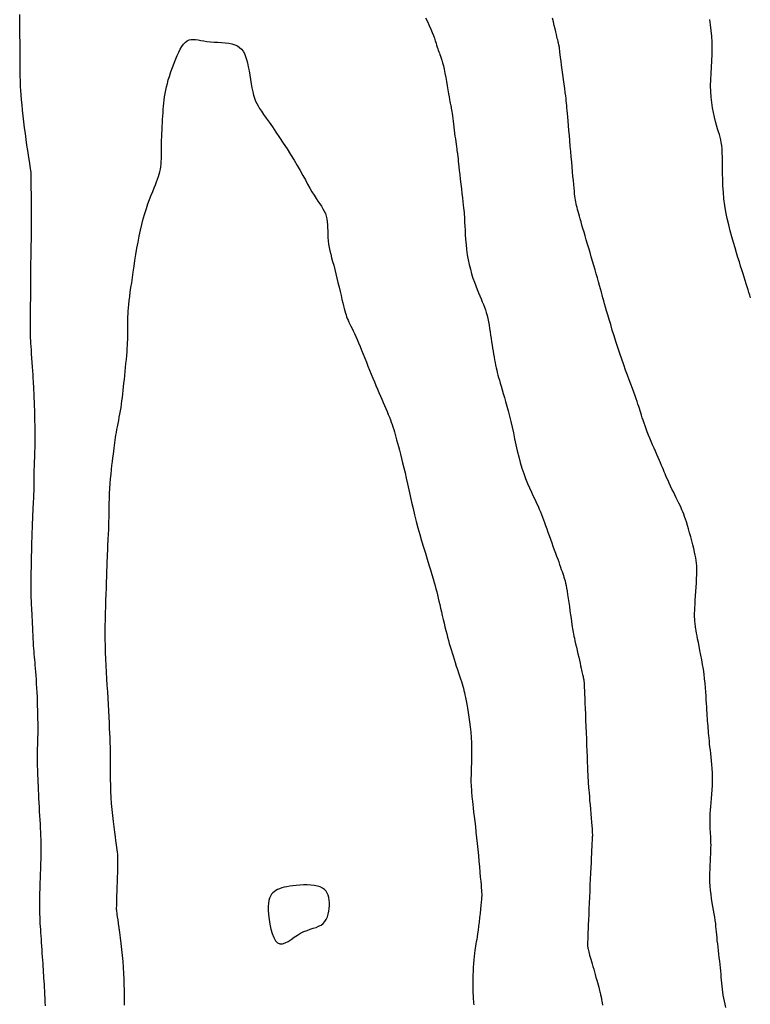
# Model space of a CAD drawing. Header units: millimetres. Extents: x 32690613 to 32693367, y 5343692 to 5344708.
# Tile 56 of 256: x 32692241 to 32692255, y 5343900 to 5343919. Entities that reach past the tile are written whole.
import ezdxf

# ---------------------------------------------------------------- set-up
doc = ezdxf.new("R2010")
doc.units = ezdxf.units.MM
doc.header["$LTSCALE"] = 20
for name, color, linetype in [('02-DGM_HL_495.00', 142, 'Continuous'), ('02-DGM_HL_495.50', 152, 'Continuous'), ('02-DGM_HL_496.00', 162, 'Continuous'), ('02-DGM_HL_496.50', 172, 'Continuous'), ('02-DGM_HL_497.00', 182, 'Continuous')]:
    doc.layers.add(name, color=color, linetype=linetype)

msp = doc.modelspace()

# ---------------------------------------------------------------- linework, layer by layer
at = {"layer": '02-DGM_HL_495.00', "elevation": 495, "flags": 128}
msp.add_lwpolyline([(32692254.811, 5343913.338), (32692254.796, 5343913.388), (32692254.78, 5343913.439), (32692254.764, 5343913.493), (32692254.748, 5343913.548), (32692254.731, 5343913.606), (32692254.712, 5343913.666), (32692254.693, 5343913.73), (32692254.671, 5343913.796), (32692254.649, 5343913.866), (32692254.625, 5343913.941), (32692254.6, 5343914.02), (32692254.574, 5343914.103), (32692254.546, 5343914.193), (32692254.518, 5343914.288), (32692254.488, 5343914.389), (32692254.457, 5343914.496), (32692254.427, 5343914.608), (32692254.398, 5343914.724), (32692254.371, 5343914.843), (32692254.347, 5343914.965), (32692254.326, 5343915.088), (32692254.309, 5343915.212), (32692254.297, 5343915.337), (32692254.289, 5343915.46), (32692254.285, 5343915.58), (32692254.282, 5343915.696), (32692254.281, 5343915.806), (32692254.281, 5343915.909), (32692254.28, 5343916.003), (32692254.278, 5343916.087), (32692254.274, 5343916.159), (32692254.267, 5343916.223), (32692254.259, 5343916.279), (32692254.249, 5343916.331), (32692254.237, 5343916.381), (32692254.222, 5343916.431), (32692254.207, 5343916.484), (32692254.189, 5343916.542), (32692254.169, 5343916.608), (32692254.149, 5343916.681), (32692254.129, 5343916.76), (32692254.109, 5343916.847), (32692254.092, 5343916.939), (32692254.077, 5343917.036), (32692254.066, 5343917.139), (32692254.059, 5343917.246), (32692254.057, 5343917.357), (32692254.059, 5343917.472), (32692254.064, 5343917.589), (32692254.071, 5343917.707), (32692254.077, 5343917.826), (32692254.083, 5343917.945), (32692254.086, 5343918.063), (32692254.085, 5343918.18), (32692254.079, 5343918.293), (32692254.069, 5343918.403), (32692254.056, 5343918.508), (32692254.04, 5343918.608)], dxfattribs=at)
at = {"layer": '02-DGM_HL_495.50', "elevation": 495.5, "flags": 128}
msp.add_lwpolyline([(32692254.342, 5343899.9), (32692254.329, 5343899.96), (32692254.316, 5343900.019), (32692254.305, 5343900.077), (32692254.295, 5343900.135), (32692254.286, 5343900.192), (32692254.279, 5343900.248), (32692254.273, 5343900.304), (32692254.268, 5343900.359), (32692254.263, 5343900.416), (32692254.259, 5343900.472), (32692254.254, 5343900.53), (32692254.249, 5343900.59), (32692254.243, 5343900.651), (32692254.237, 5343900.714), (32692254.229, 5343900.779), (32692254.221, 5343900.845), (32692254.213, 5343900.911), (32692254.205, 5343900.976), (32692254.197, 5343901.041), (32692254.19, 5343901.103), (32692254.183, 5343901.163), (32692254.178, 5343901.22), (32692254.173, 5343901.275), (32692254.168, 5343901.329), (32692254.163, 5343901.382), (32692254.158, 5343901.435), (32692254.152, 5343901.49), (32692254.145, 5343901.547), (32692254.136, 5343901.608), (32692254.125, 5343901.672), (32692254.113, 5343901.739), (32692254.1, 5343901.81), (32692254.087, 5343901.884), (32692254.075, 5343901.96), (32692254.064, 5343902.038), (32692254.055, 5343902.118), (32692254.048, 5343902.198), (32692254.044, 5343902.279), (32692254.043, 5343902.361), (32692254.043, 5343902.441), (32692254.046, 5343902.52), (32692254.049, 5343902.596), (32692254.053, 5343902.67), (32692254.057, 5343902.739), (32692254.06, 5343902.804), (32692254.062, 5343902.865), (32692254.063, 5343902.92), (32692254.064, 5343902.972), (32692254.063, 5343903.02), (32692254.062, 5343903.065), (32692254.061, 5343903.108), (32692254.058, 5343903.15), (32692254.056, 5343903.19), (32692254.053, 5343903.231), (32692254.05, 5343903.272), (32692254.048, 5343903.314), (32692254.046, 5343903.358), (32692254.045, 5343903.405), (32692254.045, 5343903.456), (32692254.046, 5343903.511), (32692254.049, 5343903.571), (32692254.054, 5343903.636), (32692254.06, 5343903.707), (32692254.067, 5343903.781), (32692254.074, 5343903.859), (32692254.081, 5343903.939), (32692254.086, 5343904.021), (32692254.09, 5343904.103), (32692254.093, 5343904.185), (32692254.092, 5343904.266), (32692254.09, 5343904.345), (32692254.085, 5343904.423), (32692254.079, 5343904.499), (32692254.073, 5343904.572), (32692254.065, 5343904.642), (32692254.058, 5343904.71), (32692254.051, 5343904.774), (32692254.044, 5343904.834), (32692254.038, 5343904.891), (32692254.033, 5343904.946), (32692254.028, 5343904.998), (32692254.023, 5343905.047), (32692254.019, 5343905.095), (32692254.015, 5343905.142), (32692254.011, 5343905.188), (32692254.007, 5343905.233), (32692254.004, 5343905.278), (32692254, 5343905.325), (32692253.996, 5343905.372), (32692253.993, 5343905.422), (32692253.989, 5343905.475), (32692253.986, 5343905.531), (32692253.982, 5343905.591), (32692253.979, 5343905.656), (32692253.975, 5343905.725), (32692253.971, 5343905.798), (32692253.966, 5343905.875), (32692253.96, 5343905.955), (32692253.952, 5343906.039), (32692253.943, 5343906.125), (32692253.932, 5343906.214), (32692253.919, 5343906.304), (32692253.904, 5343906.395), (32692253.888, 5343906.486), (32692253.872, 5343906.574), (32692253.855, 5343906.659), (32692253.839, 5343906.739), (32692253.825, 5343906.813), (32692253.811, 5343906.88), (32692253.8, 5343906.937), (32692253.791, 5343906.987), (32692253.783, 5343907.03), (32692253.777, 5343907.068), (32692253.772, 5343907.1), (32692253.768, 5343907.129), (32692253.765, 5343907.155), (32692253.762, 5343907.18), (32692253.759, 5343907.205), (32692253.757, 5343907.23), (32692253.755, 5343907.257), (32692253.754, 5343907.288), (32692253.753, 5343907.324), (32692253.754, 5343907.366), (32692253.755, 5343907.415), (32692253.758, 5343907.473), (32692253.761, 5343907.54), (32692253.766, 5343907.615), (32692253.771, 5343907.695), (32692253.777, 5343907.779), (32692253.782, 5343907.862), (32692253.787, 5343907.944), (32692253.791, 5343908.022), (32692253.794, 5343908.094), (32692253.795, 5343908.157), (32692253.795, 5343908.214), (32692253.793, 5343908.266), (32692253.789, 5343908.315), (32692253.783, 5343908.363), (32692253.775, 5343908.413), (32692253.765, 5343908.467), (32692253.752, 5343908.525), (32692253.736, 5343908.59), (32692253.719, 5343908.661), (32692253.699, 5343908.736), (32692253.679, 5343908.812), (32692253.659, 5343908.888), (32692253.638, 5343908.961), (32692253.618, 5343909.03), (32692253.598, 5343909.094), (32692253.581, 5343909.149), (32692253.564, 5343909.199), (32692253.547, 5343909.243), (32692253.531, 5343909.284), (32692253.514, 5343909.324), (32692253.496, 5343909.364), (32692253.477, 5343909.405), (32692253.456, 5343909.449), (32692253.432, 5343909.498), (32692253.406, 5343909.551), (32692253.379, 5343909.605), (32692253.352, 5343909.662), (32692253.325, 5343909.718), (32692253.298, 5343909.773), (32692253.273, 5343909.827), (32692253.25, 5343909.877), (32692253.229, 5343909.922), (32692253.211, 5343909.965), (32692253.194, 5343910.005), (32692253.178, 5343910.044), (32692253.162, 5343910.083), (32692253.145, 5343910.123), (32692253.128, 5343910.165), (32692253.108, 5343910.211), (32692253.087, 5343910.261), (32692253.063, 5343910.315), (32692253.038, 5343910.373), (32692253.012, 5343910.432), (32692252.985, 5343910.493), (32692252.959, 5343910.555), (32692252.932, 5343910.618), (32692252.906, 5343910.68), (32692252.881, 5343910.741), (32692252.858, 5343910.8), (32692252.836, 5343910.858), (32692252.815, 5343910.914), (32692252.796, 5343910.968), (32692252.778, 5343911.02), (32692252.761, 5343911.069), (32692252.746, 5343911.115), (32692252.732, 5343911.158), (32692252.72, 5343911.2), (32692252.707, 5343911.241), (32692252.694, 5343911.283), (32692252.681, 5343911.327), (32692252.665, 5343911.374), (32692252.648, 5343911.426), (32692252.627, 5343911.485), (32692252.603, 5343911.55), (32692252.576, 5343911.622), (32692252.547, 5343911.701), (32692252.515, 5343911.786), (32692252.481, 5343911.876), (32692252.446, 5343911.972), (32692252.41, 5343912.073), (32692252.373, 5343912.178), (32692252.336, 5343912.287), (32692252.299, 5343912.398), (32692252.263, 5343912.51), (32692252.228, 5343912.621), (32692252.195, 5343912.728), (32692252.164, 5343912.831), (32692252.135, 5343912.927), (32692252.109, 5343913.014), (32692252.087, 5343913.091), (32692252.067, 5343913.161), (32692252.05, 5343913.224), (32692252.034, 5343913.282), (32692252.018, 5343913.338), (32692252.003, 5343913.393), (32692251.988, 5343913.449), (32692251.972, 5343913.509), (32692251.954, 5343913.573), (32692251.934, 5343913.642), (32692251.913, 5343913.715), (32692251.891, 5343913.791), (32692251.868, 5343913.869), (32692251.845, 5343913.95), (32692251.821, 5343914.031), (32692251.797, 5343914.114), (32692251.773, 5343914.196), (32692251.749, 5343914.278), (32692251.726, 5343914.358), (32692251.703, 5343914.437), (32692251.681, 5343914.512), (32692251.66, 5343914.585), (32692251.639, 5343914.654), (32692251.621, 5343914.718), (32692251.603, 5343914.778), (32692251.588, 5343914.832), (32692251.573, 5343914.883), (32692251.56, 5343914.929), (32692251.548, 5343914.972), (32692251.537, 5343915.012), (32692251.528, 5343915.05), (32692251.519, 5343915.086), (32692251.512, 5343915.12), (32692251.505, 5343915.154), (32692251.499, 5343915.188), (32692251.493, 5343915.225), (32692251.488, 5343915.266), (32692251.482, 5343915.311), (32692251.477, 5343915.362), (32692251.471, 5343915.42), (32692251.464, 5343915.486), (32692251.458, 5343915.56), (32692251.45, 5343915.641), (32692251.442, 5343915.728), (32692251.434, 5343915.819), (32692251.426, 5343915.914), (32692251.417, 5343916.012), (32692251.409, 5343916.113), (32692251.4, 5343916.214), (32692251.391, 5343916.316), (32692251.383, 5343916.415), (32692251.374, 5343916.511), (32692251.366, 5343916.602), (32692251.359, 5343916.687), (32692251.352, 5343916.764), (32692251.346, 5343916.831), (32692251.341, 5343916.889), (32692251.337, 5343916.938), (32692251.333, 5343916.982), (32692251.329, 5343917.025), (32692251.324, 5343917.067), (32692251.319, 5343917.114), (32692251.312, 5343917.167), (32692251.304, 5343917.23), (32692251.295, 5343917.304), (32692251.284, 5343917.387), (32692251.272, 5343917.475), (32692251.26, 5343917.567), (32692251.248, 5343917.658), (32692251.236, 5343917.744), (32692251.226, 5343917.823), (32692251.217, 5343917.892), (32692251.209, 5343917.948), (32692251.204, 5343917.991), (32692251.199, 5343918.024), (32692251.196, 5343918.048), (32692251.194, 5343918.065), (32692251.193, 5343918.077), (32692251.192, 5343918.085), (32692251.191, 5343918.091), (32692251.19, 5343918.097), (32692251.189, 5343918.104), (32692251.188, 5343918.11), (32692251.186, 5343918.118), (32692251.184, 5343918.126), (32692251.182, 5343918.137), (32692251.179, 5343918.149), (32692251.176, 5343918.163), (32692251.172, 5343918.18), (32692251.167, 5343918.2), (32692251.161, 5343918.224), (32692251.154, 5343918.253), (32692251.146, 5343918.287), (32692251.136, 5343918.328), (32692251.125, 5343918.375), (32692251.112, 5343918.431), (32692251.097, 5343918.494), (32692251.08, 5343918.563), (32692251.063, 5343918.638)], dxfattribs=at)
at = {"layer": '02-DGM_HL_496.00', "elevation": 496, "flags": 128}
for points in [[(32692241.461, 5343899.928), (32692241.458, 5343900.003), (32692241.455, 5343900.075), (32692241.452, 5343900.146), (32692241.448, 5343900.213), (32692241.445, 5343900.277), (32692241.442, 5343900.338), (32692241.439, 5343900.396), (32692241.435, 5343900.452), (32692241.432, 5343900.507), (32692241.428, 5343900.561), (32692241.425, 5343900.617), (32692241.421, 5343900.673), (32692241.417, 5343900.732), (32692241.412, 5343900.794), (32692241.408, 5343900.859), (32692241.403, 5343900.925), (32692241.399, 5343900.992), (32692241.394, 5343901.06), (32692241.389, 5343901.127), (32692241.385, 5343901.192), (32692241.38, 5343901.256), (32692241.376, 5343901.317), (32692241.372, 5343901.376), (32692241.369, 5343901.434), (32692241.365, 5343901.491), (32692241.362, 5343901.549), (32692241.36, 5343901.607), (32692241.358, 5343901.667), (32692241.357, 5343901.73), (32692241.356, 5343901.796), (32692241.356, 5343901.863), (32692241.357, 5343901.933), (32692241.357, 5343902.003), (32692241.359, 5343902.072), (32692241.36, 5343902.141), (32692241.362, 5343902.208), (32692241.364, 5343902.272), (32692241.366, 5343902.333), (32692241.368, 5343902.391), (32692241.37, 5343902.446), (32692241.372, 5343902.498), (32692241.374, 5343902.548), (32692241.376, 5343902.597), (32692241.378, 5343902.644), (32692241.38, 5343902.689), (32692241.381, 5343902.734), (32692241.383, 5343902.779), (32692241.384, 5343902.824), (32692241.384, 5343902.871), (32692241.384, 5343902.92), (32692241.383, 5343902.972), (32692241.382, 5343903.027), (32692241.38, 5343903.087), (32692241.377, 5343903.152), (32692241.374, 5343903.222), (32692241.37, 5343903.295), (32692241.366, 5343903.371), (32692241.361, 5343903.45), (32692241.357, 5343903.531), (32692241.352, 5343903.613), (32692241.348, 5343903.695), (32692241.344, 5343903.777), (32692241.34, 5343903.858), (32692241.336, 5343903.937), (32692241.333, 5343904.015), (32692241.329, 5343904.09), (32692241.326, 5343904.163), (32692241.324, 5343904.232), (32692241.321, 5343904.296), (32692241.319, 5343904.356), (32692241.317, 5343904.412), (32692241.315, 5343904.465), (32692241.313, 5343904.514), (32692241.312, 5343904.561), (32692241.311, 5343904.606), (32692241.311, 5343904.649), (32692241.311, 5343904.691), (32692241.312, 5343904.733), (32692241.313, 5343904.775), (32692241.315, 5343904.818), (32692241.317, 5343904.863), (32692241.318, 5343904.91), (32692241.32, 5343904.961), (32692241.321, 5343905.016), (32692241.322, 5343905.076), (32692241.323, 5343905.141), (32692241.323, 5343905.211), (32692241.322, 5343905.286), (32692241.321, 5343905.364), (32692241.32, 5343905.445), (32692241.318, 5343905.528), (32692241.315, 5343905.613), (32692241.312, 5343905.698), (32692241.309, 5343905.783), (32692241.304, 5343905.867), (32692241.3, 5343905.95), (32692241.295, 5343906.031), (32692241.29, 5343906.109), (32692241.285, 5343906.184), (32692241.28, 5343906.254), (32692241.275, 5343906.319), (32692241.27, 5343906.379), (32692241.265, 5343906.434), (32692241.26, 5343906.486), (32692241.256, 5343906.537), (32692241.251, 5343906.588), (32692241.247, 5343906.64), (32692241.243, 5343906.694), (32692241.239, 5343906.753), (32692241.235, 5343906.816), (32692241.231, 5343906.883), (32692241.228, 5343906.953), (32692241.224, 5343907.025), (32692241.221, 5343907.097), (32692241.218, 5343907.167), (32692241.215, 5343907.236), (32692241.212, 5343907.3), (32692241.209, 5343907.36), (32692241.206, 5343907.416), (32692241.203, 5343907.468), (32692241.2, 5343907.517), (32692241.198, 5343907.563), (32692241.196, 5343907.608), (32692241.194, 5343907.651), (32692241.193, 5343907.693), (32692241.192, 5343907.735), (32692241.192, 5343907.778), (32692241.191, 5343907.822), (32692241.192, 5343907.868), (32692241.192, 5343907.917), (32692241.193, 5343907.968), (32692241.193, 5343908.024), (32692241.194, 5343908.084), (32692241.195, 5343908.149), (32692241.196, 5343908.219), (32692241.198, 5343908.293), (32692241.199, 5343908.371), (32692241.201, 5343908.452), (32692241.202, 5343908.537), (32692241.205, 5343908.624), (32692241.207, 5343908.712), (32692241.21, 5343908.803), (32692241.213, 5343908.893), (32692241.216, 5343908.983), (32692241.22, 5343909.07), (32692241.223, 5343909.154), (32692241.226, 5343909.234), (32692241.23, 5343909.307), (32692241.233, 5343909.374), (32692241.236, 5343909.433), (32692241.238, 5343909.484), (32692241.24, 5343909.529), (32692241.242, 5343909.569), (32692241.244, 5343909.604), (32692241.245, 5343909.636), (32692241.246, 5343909.666), (32692241.247, 5343909.694), (32692241.247, 5343909.722), (32692241.247, 5343909.751), (32692241.247, 5343909.781), (32692241.247, 5343909.815), (32692241.248, 5343909.853), (32692241.248, 5343909.897), (32692241.249, 5343909.947), (32692241.25, 5343910.006), (32692241.252, 5343910.073), (32692241.255, 5343910.148), (32692241.258, 5343910.23), (32692241.261, 5343910.318), (32692241.263, 5343910.411), (32692241.266, 5343910.509), (32692241.267, 5343910.609), (32692241.268, 5343910.711), (32692241.268, 5343910.814), (32692241.266, 5343910.917), (32692241.264, 5343911.018), (32692241.262, 5343911.115), (32692241.259, 5343911.207), (32692241.256, 5343911.293), (32692241.253, 5343911.37), (32692241.251, 5343911.438), (32692241.249, 5343911.495), (32692241.247, 5343911.544), (32692241.245, 5343911.587), (32692241.243, 5343911.628), (32692241.241, 5343911.668), (32692241.238, 5343911.71), (32692241.236, 5343911.758), (32692241.232, 5343911.814), (32692241.228, 5343911.88), (32692241.223, 5343911.954), (32692241.218, 5343912.034), (32692241.212, 5343912.116), (32692241.207, 5343912.198), (32692241.201, 5343912.278), (32692241.196, 5343912.353), (32692241.192, 5343912.42), (32692241.188, 5343912.478), (32692241.185, 5343912.528), (32692241.182, 5343912.573), (32692241.18, 5343912.616), (32692241.179, 5343912.659), (32692241.178, 5343912.705), (32692241.177, 5343912.756), (32692241.178, 5343912.817), (32692241.178, 5343912.887), (32692241.179, 5343912.966), (32692241.18, 5343913.05), (32692241.181, 5343913.137), (32692241.182, 5343913.223), (32692241.184, 5343913.306), (32692241.185, 5343913.383), (32692241.186, 5343913.451), (32692241.187, 5343913.508), (32692241.187, 5343913.555), (32692241.188, 5343913.592), (32692241.188, 5343913.623), (32692241.188, 5343913.647), (32692241.188, 5343913.666), (32692241.187, 5343913.683), (32692241.187, 5343913.698), (32692241.187, 5343913.714), (32692241.186, 5343913.73), (32692241.186, 5343913.75), (32692241.186, 5343913.774), (32692241.186, 5343913.804), (32692241.186, 5343913.841), (32692241.186, 5343913.887), (32692241.187, 5343913.944), (32692241.188, 5343914.012), (32692241.19, 5343914.089), (32692241.192, 5343914.172), (32692241.193, 5343914.257), (32692241.195, 5343914.342), (32692241.197, 5343914.424), (32692241.198, 5343914.499), (32692241.2, 5343914.564), (32692241.2, 5343914.617), (32692241.201, 5343914.661), (32692241.201, 5343914.699), (32692241.201, 5343914.734), (32692241.201, 5343914.769), (32692241.2, 5343914.808), (32692241.2, 5343914.854), (32692241.199, 5343914.91), (32692241.198, 5343914.979), (32692241.198, 5343915.058), (32692241.197, 5343915.143), (32692241.197, 5343915.232), (32692241.196, 5343915.321), (32692241.195, 5343915.406), (32692241.195, 5343915.483), (32692241.194, 5343915.551), (32692241.194, 5343915.605), (32692241.193, 5343915.648), (32692241.192, 5343915.685), (32692241.189, 5343915.719), (32692241.186, 5343915.752), (32692241.181, 5343915.789), (32692241.175, 5343915.834), (32692241.166, 5343915.89), (32692241.155, 5343915.959), (32692241.142, 5343916.04), (32692241.128, 5343916.132), (32692241.113, 5343916.232), (32692241.097, 5343916.338), (32692241.082, 5343916.448), (32692241.067, 5343916.56), (32692241.053, 5343916.672), (32692241.04, 5343916.783), (32692241.029, 5343916.89), (32692241.02, 5343916.992), (32692241.011, 5343917.09), (32692241.004, 5343917.182), (32692240.998, 5343917.266), (32692240.993, 5343917.343), (32692240.99, 5343917.41), (32692240.987, 5343917.467), (32692240.985, 5343917.516), (32692240.983, 5343917.557), (32692240.982, 5343917.592), (32692240.982, 5343917.621), (32692240.982, 5343917.647), (32692240.982, 5343917.67), (32692240.982, 5343917.691), (32692240.983, 5343917.712), (32692240.983, 5343917.734), (32692240.983, 5343917.759), (32692240.984, 5343917.787), (32692240.984, 5343917.821), (32692240.984, 5343917.861), (32692240.983, 5343917.909), (32692240.983, 5343917.966), (32692240.982, 5343918.034), (32692240.982, 5343918.111), (32692240.981, 5343918.196), (32692240.98, 5343918.289), (32692240.979, 5343918.387), (32692240.977, 5343918.489), (32692240.976, 5343918.595), (32692240.975, 5343918.702)], [(32692248.661, 5343918.644), (32692248.695, 5343918.571), (32692248.728, 5343918.499), (32692248.758, 5343918.43), (32692248.785, 5343918.366), (32692248.808, 5343918.307), (32692248.828, 5343918.254), (32692248.844, 5343918.206), (32692248.857, 5343918.163), (32692248.869, 5343918.124), (32692248.88, 5343918.089), (32692248.889, 5343918.057), (32692248.899, 5343918.027), (32692248.91, 5343918), (32692248.92, 5343917.973), (32692248.932, 5343917.945), (32692248.944, 5343917.915), (32692248.956, 5343917.88), (32692248.969, 5343917.84), (32692248.983, 5343917.792), (32692248.997, 5343917.735), (32692249.012, 5343917.668), (32692249.026, 5343917.594), (32692249.041, 5343917.514), (32692249.056, 5343917.433), (32692249.07, 5343917.352), (32692249.083, 5343917.275), (32692249.094, 5343917.205), (32692249.105, 5343917.144), (32692249.113, 5343917.095), (32692249.121, 5343917.057), (32692249.127, 5343917.025), (32692249.132, 5343917), (32692249.137, 5343916.977), (32692249.141, 5343916.955), (32692249.145, 5343916.931), (32692249.15, 5343916.902), (32692249.155, 5343916.868), (32692249.161, 5343916.828), (32692249.167, 5343916.783), (32692249.173, 5343916.734), (32692249.18, 5343916.682), (32692249.187, 5343916.628), (32692249.194, 5343916.571), (32692249.202, 5343916.514), (32692249.209, 5343916.457), (32692249.216, 5343916.401), (32692249.224, 5343916.347), (32692249.23, 5343916.295), (32692249.237, 5343916.246), (32692249.243, 5343916.201), (32692249.249, 5343916.161), (32692249.254, 5343916.127), (32692249.258, 5343916.099), (32692249.262, 5343916.077), (32692249.265, 5343916.059), (32692249.267, 5343916.046), (32692249.269, 5343916.035), (32692249.271, 5343916.028), (32692249.272, 5343916.021), (32692249.273, 5343916.016), (32692249.273, 5343916.01), (32692249.273, 5343916.002), (32692249.274, 5343915.991), (32692249.275, 5343915.975), (32692249.276, 5343915.951), (32692249.279, 5343915.919), (32692249.283, 5343915.875), (32692249.289, 5343915.82), (32692249.297, 5343915.751), (32692249.306, 5343915.672), (32692249.316, 5343915.585), (32692249.327, 5343915.494), (32692249.338, 5343915.402), (32692249.349, 5343915.313), (32692249.359, 5343915.23), (32692249.367, 5343915.157), (32692249.374, 5343915.095), (32692249.38, 5343915.043), (32692249.385, 5343914.998), (32692249.389, 5343914.957), (32692249.392, 5343914.916), (32692249.394, 5343914.873), (32692249.397, 5343914.824), (32692249.399, 5343914.767), (32692249.402, 5343914.699), (32692249.406, 5343914.621), (32692249.411, 5343914.536), (32692249.417, 5343914.445), (32692249.426, 5343914.35), (32692249.436, 5343914.253), (32692249.449, 5343914.155), (32692249.465, 5343914.06), (32692249.485, 5343913.968), (32692249.507, 5343913.879), (32692249.531, 5343913.795), (32692249.557, 5343913.714), (32692249.584, 5343913.637), (32692249.611, 5343913.565), (32692249.638, 5343913.497), (32692249.664, 5343913.433), (32692249.689, 5343913.374), (32692249.712, 5343913.318), (32692249.734, 5343913.264), (32692249.755, 5343913.213), (32692249.774, 5343913.162), (32692249.792, 5343913.11), (32692249.808, 5343913.058), (32692249.823, 5343913.003), (32692249.837, 5343912.946), (32692249.85, 5343912.886), (32692249.861, 5343912.824), (32692249.872, 5343912.76), (32692249.882, 5343912.696), (32692249.891, 5343912.632), (32692249.901, 5343912.568), (32692249.91, 5343912.505), (32692249.919, 5343912.444), (32692249.929, 5343912.384), (32692249.938, 5343912.326), (32692249.948, 5343912.27), (32692249.957, 5343912.215), (32692249.967, 5343912.162), (32692249.977, 5343912.112), (32692249.986, 5343912.063), (32692249.996, 5343912.016), (32692250.007, 5343911.97), (32692250.018, 5343911.924), (32692250.029, 5343911.877), (32692250.042, 5343911.829), (32692250.056, 5343911.778), (32692250.072, 5343911.723), (32692250.089, 5343911.664), (32692250.109, 5343911.599), (32692250.13, 5343911.529), (32692250.152, 5343911.454), (32692250.175, 5343911.373), (32692250.2, 5343911.287), (32692250.224, 5343911.196), (32692250.249, 5343911.1), (32692250.273, 5343910.998), (32692250.297, 5343910.892), (32692250.321, 5343910.782), (32692250.345, 5343910.669), (32692250.37, 5343910.555), (32692250.395, 5343910.441), (32692250.423, 5343910.329), (32692250.452, 5343910.219), (32692250.483, 5343910.113), (32692250.517, 5343910.011), (32692250.553, 5343909.915), (32692250.589, 5343909.824), (32692250.626, 5343909.739), (32692250.663, 5343909.658), (32692250.698, 5343909.583), (32692250.732, 5343909.514), (32692250.762, 5343909.45), (32692250.789, 5343909.391), (32692250.813, 5343909.336), (32692250.835, 5343909.284), (32692250.855, 5343909.234), (32692250.874, 5343909.185), (32692250.893, 5343909.135), (32692250.912, 5343909.082), (32692250.932, 5343909.027), (32692250.953, 5343908.967), (32692250.976, 5343908.904), (32692251, 5343908.838), (32692251.024, 5343908.77), (32692251.048, 5343908.702), (32692251.072, 5343908.635), (32692251.096, 5343908.569), (32692251.119, 5343908.506), (32692251.14, 5343908.446), (32692251.161, 5343908.39), (32692251.18, 5343908.336), (32692251.197, 5343908.287), (32692251.214, 5343908.24), (32692251.229, 5343908.196), (32692251.244, 5343908.155), (32692251.257, 5343908.117), (32692251.269, 5343908.082), (32692251.28, 5343908.048), (32692251.29, 5343908.013), (32692251.3, 5343907.977), (32692251.309, 5343907.937), (32692251.319, 5343907.893), (32692251.328, 5343907.843), (32692251.338, 5343907.785), (32692251.349, 5343907.719), (32692251.36, 5343907.646), (32692251.371, 5343907.569), (32692251.382, 5343907.49), (32692251.393, 5343907.412), (32692251.403, 5343907.337), (32692251.413, 5343907.267), (32692251.421, 5343907.206), (32692251.428, 5343907.154), (32692251.434, 5343907.11), (32692251.44, 5343907.072), (32692251.446, 5343907.038), (32692251.452, 5343907.005), (32692251.459, 5343906.971), (32692251.467, 5343906.933), (32692251.476, 5343906.891), (32692251.488, 5343906.84), (32692251.5, 5343906.784), (32692251.514, 5343906.724), (32692251.528, 5343906.66), (32692251.543, 5343906.597), (32692251.558, 5343906.534), (32692251.571, 5343906.474), (32692251.584, 5343906.419), (32692251.595, 5343906.37), (32692251.605, 5343906.327), (32692251.613, 5343906.29), (32692251.621, 5343906.257), (32692251.627, 5343906.229), (32692251.632, 5343906.206), (32692251.637, 5343906.186), (32692251.641, 5343906.169), (32692251.644, 5343906.154), (32692251.646, 5343906.143), (32692251.648, 5343906.133), (32692251.65, 5343906.124), (32692251.652, 5343906.117), (32692251.653, 5343906.111), (32692251.654, 5343906.105), (32692251.655, 5343906.1), (32692251.656, 5343906.094), (32692251.657, 5343906.086), (32692251.658, 5343906.075), (32692251.659, 5343906.058), (32692251.661, 5343906.034), (32692251.662, 5343906.001), (32692251.664, 5343905.958), (32692251.667, 5343905.902), (32692251.67, 5343905.833), (32692251.673, 5343905.752), (32692251.677, 5343905.66), (32692251.681, 5343905.559), (32692251.685, 5343905.451), (32692251.69, 5343905.338), (32692251.694, 5343905.221), (32692251.699, 5343905.103), (32692251.704, 5343904.984), (32692251.708, 5343904.868), (32692251.713, 5343904.755), (32692251.717, 5343904.647), (32692251.721, 5343904.546), (32692251.724, 5343904.454), (32692251.728, 5343904.373), (32692251.731, 5343904.303), (32692251.733, 5343904.248), (32692251.735, 5343904.202), (32692251.737, 5343904.164), (32692251.739, 5343904.13), (32692251.742, 5343904.096), (32692251.745, 5343904.059), (32692251.749, 5343904.016), (32692251.754, 5343903.962), (32692251.76, 5343903.897), (32692251.766, 5343903.822), (32692251.774, 5343903.74), (32692251.782, 5343903.654), (32692251.789, 5343903.568), (32692251.796, 5343903.484), (32692251.803, 5343903.407), (32692251.808, 5343903.339), (32692251.812, 5343903.283), (32692251.814, 5343903.237), (32692251.816, 5343903.201), (32692251.817, 5343903.173), (32692251.817, 5343903.151), (32692251.816, 5343903.134), (32692251.816, 5343903.121), (32692251.815, 5343903.109), (32692251.814, 5343903.098), (32692251.813, 5343903.085), (32692251.812, 5343903.069), (32692251.811, 5343903.049), (32692251.81, 5343903.022), (32692251.808, 5343902.987), (32692251.806, 5343902.942), (32692251.803, 5343902.885), (32692251.8, 5343902.816), (32692251.796, 5343902.736), (32692251.792, 5343902.645), (32692251.787, 5343902.547), (32692251.783, 5343902.441), (32692251.777, 5343902.331), (32692251.772, 5343902.218), (32692251.767, 5343902.102), (32692251.762, 5343901.987), (32692251.757, 5343901.873), (32692251.752, 5343901.762), (32692251.748, 5343901.657), (32692251.744, 5343901.558), (32692251.74, 5343901.467), (32692251.737, 5343901.386), (32692251.734, 5343901.317), (32692251.732, 5343901.261), (32692251.73, 5343901.217), (32692251.729, 5343901.182), (32692251.728, 5343901.156), (32692251.727, 5343901.136), (32692251.726, 5343901.121), (32692251.726, 5343901.109), (32692251.726, 5343901.099), (32692251.726, 5343901.089), (32692251.726, 5343901.079), (32692251.726, 5343901.067), (32692251.727, 5343901.054), (32692251.729, 5343901.039), (32692251.732, 5343901.022), (32692251.736, 5343901.002), (32692251.741, 5343900.979), (32692251.748, 5343900.953), (32692251.756, 5343900.923), (32692251.765, 5343900.889), (32692251.776, 5343900.853), (32692251.787, 5343900.813), (32692251.8, 5343900.77), (32692251.813, 5343900.725), (32692251.827, 5343900.677), (32692251.842, 5343900.626), (32692251.857, 5343900.574), (32692251.872, 5343900.521), (32692251.886, 5343900.469), (32692251.901, 5343900.418), (32692251.914, 5343900.37), (32692251.926, 5343900.325), (32692251.937, 5343900.285), (32692251.946, 5343900.251), (32692251.954, 5343900.221), (32692251.96, 5343900.196), (32692251.966, 5343900.174), (32692251.97, 5343900.154), (32692251.974, 5343900.137), (32692251.977, 5343900.12), (32692251.981, 5343900.103), (32692251.984, 5343900.085), (32692251.988, 5343900.066), (32692251.992, 5343900.043), (32692251.996, 5343900.017), (32692252.001, 5343899.984), (32692252.007, 5343899.944)]]:
    msp.add_lwpolyline(points, dxfattribs=at)
at = {"layer": '02-DGM_HL_496.50', "elevation": 496.5, "flags": 128}
msp.add_lwpolyline([(32692242.959, 5343899.942), (32692242.959, 5343899.998), (32692242.958, 5343900.067), (32692242.957, 5343900.146), (32692242.956, 5343900.235), (32692242.954, 5343900.331), (32692242.95, 5343900.434), (32692242.946, 5343900.542), (32692242.94, 5343900.655), (32692242.932, 5343900.769), (32692242.922, 5343900.885), (32692242.91, 5343900.999), (32692242.898, 5343901.111), (32692242.885, 5343901.218), (32692242.871, 5343901.319), (32692242.859, 5343901.41), (32692242.847, 5343901.492), (32692242.837, 5343901.561), (32692242.829, 5343901.616), (32692242.823, 5343901.659), (32692242.818, 5343901.691), (32692242.815, 5343901.714), (32692242.812, 5343901.73), (32692242.811, 5343901.741), (32692242.81, 5343901.748), (32692242.81, 5343901.753), (32692242.81, 5343901.758), (32692242.81, 5343901.765), (32692242.81, 5343901.776), (32692242.81, 5343901.792), (32692242.811, 5343901.815), (32692242.812, 5343901.847), (32692242.813, 5343901.89), (32692242.815, 5343901.946), (32692242.817, 5343902.015), (32692242.82, 5343902.095), (32692242.822, 5343902.183), (32692242.825, 5343902.275), (32692242.828, 5343902.367), (32692242.83, 5343902.456), (32692242.832, 5343902.538), (32692242.833, 5343902.611), (32692242.834, 5343902.671), (32692242.834, 5343902.72), (32692242.833, 5343902.763), (32692242.831, 5343902.802), (32692242.827, 5343902.84), (32692242.822, 5343902.882), (32692242.815, 5343902.929), (32692242.807, 5343902.985), (32692242.797, 5343903.054), (32692242.786, 5343903.133), (32692242.774, 5343903.222), (32692242.761, 5343903.319), (32692242.749, 5343903.423), (32692242.737, 5343903.532), (32692242.726, 5343903.646), (32692242.716, 5343903.762), (32692242.709, 5343903.878), (32692242.703, 5343903.994), (32692242.699, 5343904.107), (32692242.696, 5343904.215), (32692242.694, 5343904.317), (32692242.693, 5343904.41), (32692242.693, 5343904.492), (32692242.692, 5343904.561), (32692242.692, 5343904.617), (32692242.692, 5343904.66), (32692242.692, 5343904.692), (32692242.692, 5343904.714), (32692242.692, 5343904.73), (32692242.693, 5343904.74), (32692242.693, 5343904.747), (32692242.693, 5343904.752), (32692242.693, 5343904.757), (32692242.693, 5343904.764), (32692242.693, 5343904.774), (32692242.693, 5343904.79), (32692242.692, 5343904.813), (32692242.691, 5343904.846), (32692242.69, 5343904.889), (32692242.688, 5343904.944), (32692242.685, 5343905.014), (32692242.682, 5343905.096), (32692242.678, 5343905.189), (32692242.674, 5343905.291), (32692242.669, 5343905.4), (32692242.663, 5343905.516), (32692242.657, 5343905.635), (32692242.65, 5343905.757), (32692242.642, 5343905.879), (32692242.634, 5343906.002), (32692242.626, 5343906.126), (32692242.619, 5343906.25), (32692242.612, 5343906.374), (32692242.605, 5343906.499), (32692242.6, 5343906.624), (32692242.597, 5343906.749), (32692242.595, 5343906.874), (32692242.595, 5343906.998), (32692242.595, 5343907.123), (32692242.598, 5343907.246), (32692242.6, 5343907.369), (32692242.604, 5343907.49), (32692242.608, 5343907.609), (32692242.612, 5343907.727), (32692242.616, 5343907.842), (32692242.62, 5343907.955), (32692242.624, 5343908.062), (32692242.627, 5343908.164), (32692242.631, 5343908.259), (32692242.634, 5343908.347), (32692242.636, 5343908.425), (32692242.639, 5343908.493), (32692242.641, 5343908.55), (32692242.642, 5343908.598), (32692242.644, 5343908.637), (32692242.645, 5343908.669), (32692242.646, 5343908.696), (32692242.647, 5343908.718), (32692242.649, 5343908.739), (32692242.65, 5343908.758), (32692242.652, 5343908.778), (32692242.653, 5343908.8), (32692242.655, 5343908.825), (32692242.657, 5343908.854), (32692242.659, 5343908.888), (32692242.661, 5343908.929), (32692242.662, 5343908.978), (32692242.664, 5343909.036), (32692242.665, 5343909.103), (32692242.666, 5343909.179), (32692242.668, 5343909.262), (32692242.669, 5343909.351), (32692242.671, 5343909.444), (32692242.674, 5343909.539), (32692242.678, 5343909.635), (32692242.683, 5343909.73), (32692242.689, 5343909.823), (32692242.696, 5343909.913), (32692242.704, 5343910.001), (32692242.713, 5343910.085), (32692242.722, 5343910.165), (32692242.731, 5343910.24), (32692242.739, 5343910.311), (32692242.748, 5343910.376), (32692242.755, 5343910.437), (32692242.763, 5343910.492), (32692242.769, 5343910.545), (32692242.776, 5343910.594), (32692242.783, 5343910.643), (32692242.79, 5343910.691), (32692242.798, 5343910.739), (32692242.807, 5343910.79), (32692242.817, 5343910.843), (32692242.827, 5343910.898), (32692242.838, 5343910.956), (32692242.849, 5343911.016), (32692242.861, 5343911.076), (32692242.872, 5343911.138), (32692242.883, 5343911.201), (32692242.893, 5343911.264), (32692242.902, 5343911.327), (32692242.911, 5343911.39), (32692242.919, 5343911.454), (32692242.927, 5343911.519), (32692242.934, 5343911.585), (32692242.942, 5343911.653), (32692242.949, 5343911.722), (32692242.956, 5343911.794), (32692242.964, 5343911.869), (32692242.972, 5343911.945), (32692242.98, 5343912.022), (32692242.987, 5343912.098), (32692242.994, 5343912.173), (32692243.001, 5343912.246), (32692243.007, 5343912.315), (32692243.012, 5343912.38), (32692243.016, 5343912.441), (32692243.019, 5343912.496), (32692243.022, 5343912.548), (32692243.023, 5343912.596), (32692243.024, 5343912.641), (32692243.025, 5343912.685), (32692243.025, 5343912.726), (32692243.024, 5343912.767), (32692243.024, 5343912.808), (32692243.023, 5343912.849), (32692243.023, 5343912.891), (32692243.023, 5343912.935), (32692243.024, 5343912.982), (32692243.026, 5343913.033), (32692243.029, 5343913.088), (32692243.034, 5343913.148), (32692243.04, 5343913.214), (32692243.048, 5343913.285), (32692243.058, 5343913.362), (32692243.069, 5343913.444), (32692243.081, 5343913.532), (32692243.095, 5343913.626), (32692243.109, 5343913.724), (32692243.124, 5343913.827), (32692243.14, 5343913.936), (32692243.157, 5343914.048), (32692243.175, 5343914.162), (32692243.194, 5343914.278), (32692243.215, 5343914.394), (32692243.237, 5343914.509), (32692243.261, 5343914.621), (32692243.287, 5343914.73), (32692243.314, 5343914.835), (32692243.344, 5343914.935), (32692243.374, 5343915.029), (32692243.404, 5343915.118), (32692243.435, 5343915.202), (32692243.464, 5343915.281), (32692243.493, 5343915.353), (32692243.519, 5343915.42), (32692243.543, 5343915.48), (32692243.565, 5343915.536), (32692243.584, 5343915.587), (32692243.601, 5343915.636), (32692243.616, 5343915.682), (32692243.628, 5343915.728), (32692243.638, 5343915.773), (32692243.646, 5343915.819), (32692243.652, 5343915.868), (32692243.656, 5343915.918), (32692243.658, 5343915.97), (32692243.659, 5343916.025), (32692243.66, 5343916.081), (32692243.66, 5343916.139), (32692243.66, 5343916.199), (32692243.661, 5343916.261), (32692243.662, 5343916.324), (32692243.664, 5343916.389), (32692243.667, 5343916.454), (32692243.67, 5343916.521), (32692243.674, 5343916.587), (32692243.677, 5343916.653), (32692243.681, 5343916.718), (32692243.685, 5343916.782), (32692243.689, 5343916.845), (32692243.693, 5343916.906), (32692243.698, 5343916.967), (32692243.703, 5343917.027), (32692243.71, 5343917.087), (32692243.718, 5343917.147), (32692243.728, 5343917.209), (32692243.74, 5343917.271), (32692243.754, 5343917.335), (32692243.771, 5343917.4), (32692243.789, 5343917.466), (32692243.81, 5343917.533), (32692243.832, 5343917.6), (32692243.855, 5343917.667), (32692243.879, 5343917.734), (32692243.905, 5343917.801), (32692243.931, 5343917.867), (32692243.958, 5343917.93), (32692243.986, 5343917.991), (32692244.015, 5343918.048), (32692244.046, 5343918.099), (32692244.078, 5343918.143), (32692244.111, 5343918.18), (32692244.145, 5343918.207), (32692244.182, 5343918.224), (32692244.221, 5343918.233), (32692244.262, 5343918.234), (32692244.306, 5343918.23), (32692244.354, 5343918.223), (32692244.405, 5343918.213), (32692244.461, 5343918.203), (32692244.521, 5343918.194), (32692244.586, 5343918.187), (32692244.655, 5343918.182), (32692244.726, 5343918.178), (32692244.796, 5343918.173), (32692244.866, 5343918.167), (32692244.932, 5343918.159), (32692244.994, 5343918.147), (32692245.05, 5343918.131), (32692245.098, 5343918.109), (32692245.139, 5343918.082), (32692245.175, 5343918.049), (32692245.204, 5343918.009), (32692245.23, 5343917.964), (32692245.251, 5343917.912), (32692245.27, 5343917.853), (32692245.287, 5343917.787), (32692245.303, 5343917.714), (32692245.317, 5343917.637), (32692245.332, 5343917.556), (32692245.345, 5343917.474), (32692245.359, 5343917.393), (32692245.373, 5343917.315), (32692245.388, 5343917.242), (32692245.404, 5343917.176), (32692245.421, 5343917.118), (32692245.44, 5343917.066), (32692245.462, 5343917.019), (32692245.487, 5343916.972), (32692245.517, 5343916.924), (32692245.553, 5343916.872), (32692245.594, 5343916.813), (32692245.642, 5343916.744), (32692245.698, 5343916.665), (32692245.76, 5343916.575), (32692245.826, 5343916.478), (32692245.895, 5343916.375), (32692245.965, 5343916.268), (32692246.036, 5343916.16), (32692246.104, 5343916.052), (32692246.169, 5343915.946), (32692246.228, 5343915.845), (32692246.284, 5343915.749), (32692246.335, 5343915.658), (32692246.383, 5343915.572), (32692246.427, 5343915.491), (32692246.469, 5343915.415), (32692246.509, 5343915.345), (32692246.548, 5343915.281), (32692246.586, 5343915.223), (32692246.622, 5343915.17), (32692246.656, 5343915.12), (32692246.688, 5343915.073), (32692246.716, 5343915.027), (32692246.741, 5343914.981), (32692246.762, 5343914.935), (32692246.779, 5343914.886), (32692246.79, 5343914.835), (32692246.798, 5343914.78), (32692246.802, 5343914.724), (32692246.805, 5343914.665), (32692246.807, 5343914.605), (32692246.808, 5343914.544), (32692246.811, 5343914.482), (32692246.816, 5343914.419), (32692246.824, 5343914.357), (32692246.835, 5343914.294), (32692246.849, 5343914.231), (32692246.864, 5343914.165), (32692246.881, 5343914.098), (32692246.9, 5343914.028), (32692246.92, 5343913.955), (32692246.94, 5343913.877), (32692246.961, 5343913.796), (32692246.981, 5343913.713), (32692247.001, 5343913.628), (32692247.021, 5343913.544), (32692247.04, 5343913.461), (32692247.059, 5343913.383), (32692247.076, 5343913.31), (32692247.091, 5343913.244), (32692247.105, 5343913.186), (32692247.118, 5343913.136), (32692247.13, 5343913.091), (32692247.141, 5343913.051), (32692247.153, 5343913.015), (32692247.165, 5343912.981), (32692247.178, 5343912.948), (32692247.192, 5343912.914), (32692247.209, 5343912.879), (32692247.226, 5343912.842), (32692247.246, 5343912.802), (32692247.267, 5343912.76), (32692247.289, 5343912.714), (32692247.313, 5343912.664), (32692247.338, 5343912.609), (32692247.364, 5343912.55), (32692247.391, 5343912.486), (32692247.42, 5343912.418), (32692247.448, 5343912.346), (32692247.478, 5343912.272), (32692247.508, 5343912.196), (32692247.538, 5343912.119), (32692247.569, 5343912.042), (32692247.599, 5343911.966), (32692247.63, 5343911.891), (32692247.66, 5343911.818), (32692247.69, 5343911.747), (32692247.719, 5343911.677), (32692247.748, 5343911.609), (32692247.777, 5343911.543), (32692247.805, 5343911.479), (32692247.832, 5343911.417), (32692247.858, 5343911.356), (32692247.883, 5343911.297), (32692247.908, 5343911.24), (32692247.931, 5343911.185), (32692247.953, 5343911.132), (32692247.974, 5343911.081), (32692247.993, 5343911.031), (32692248.011, 5343910.984), (32692248.027, 5343910.938), (32692248.042, 5343910.893), (32692248.056, 5343910.847), (32692248.07, 5343910.801), (32692248.083, 5343910.753), (32692248.097, 5343910.703), (32692248.112, 5343910.648), (32692248.127, 5343910.589), (32692248.144, 5343910.524), (32692248.163, 5343910.454), (32692248.182, 5343910.378), (32692248.203, 5343910.297), (32692248.225, 5343910.211), (32692248.247, 5343910.119), (32692248.27, 5343910.022), (32692248.294, 5343909.921), (32692248.318, 5343909.814), (32692248.343, 5343909.703), (32692248.369, 5343909.588), (32692248.395, 5343909.471), (32692248.423, 5343909.35), (32692248.452, 5343909.228), (32692248.483, 5343909.105), (32692248.515, 5343908.982), (32692248.549, 5343908.858), (32692248.584, 5343908.736), (32692248.62, 5343908.616), (32692248.655, 5343908.5), (32692248.689, 5343908.389), (32692248.722, 5343908.285), (32692248.752, 5343908.187), (32692248.779, 5343908.099), (32692248.803, 5343908.02), (32692248.823, 5343907.949), (32692248.841, 5343907.885), (32692248.856, 5343907.825), (32692248.871, 5343907.768), (32692248.884, 5343907.711), (32692248.898, 5343907.654), (32692248.912, 5343907.594), (32692248.927, 5343907.53), (32692248.942, 5343907.462), (32692248.959, 5343907.392), (32692248.976, 5343907.32), (32692248.993, 5343907.248), (32692249.01, 5343907.176), (32692249.027, 5343907.106), (32692249.044, 5343907.038), (32692249.06, 5343906.973), (32692249.076, 5343906.911), (32692249.092, 5343906.852), (32692249.109, 5343906.793), (32692249.125, 5343906.735), (32692249.142, 5343906.677), (32692249.16, 5343906.618), (32692249.179, 5343906.557), (32692249.199, 5343906.494), (32692249.22, 5343906.43), (32692249.241, 5343906.365), (32692249.263, 5343906.302), (32692249.283, 5343906.239), (32692249.303, 5343906.18), (32692249.321, 5343906.124), (32692249.337, 5343906.073), (32692249.352, 5343906.027), (32692249.364, 5343905.985), (32692249.375, 5343905.945), (32692249.385, 5343905.905), (32692249.395, 5343905.863), (32692249.405, 5343905.818), (32692249.416, 5343905.767), (32692249.427, 5343905.709), (32692249.44, 5343905.643), (32692249.454, 5343905.568), (32692249.468, 5343905.487), (32692249.481, 5343905.399), (32692249.494, 5343905.307), (32692249.506, 5343905.211), (32692249.516, 5343905.113), (32692249.524, 5343905.012), (32692249.528, 5343904.911), (32692249.531, 5343904.811), (32692249.531, 5343904.712), (32692249.53, 5343904.618), (32692249.527, 5343904.528), (32692249.525, 5343904.444), (32692249.522, 5343904.367), (32692249.52, 5343904.3), (32692249.519, 5343904.242), (32692249.519, 5343904.193), (32692249.519, 5343904.152), (32692249.52, 5343904.118), (32692249.522, 5343904.089), (32692249.524, 5343904.063), (32692249.526, 5343904.041), (32692249.527, 5343904.02), (32692249.529, 5343903.999), (32692249.53, 5343903.977), (32692249.532, 5343903.952), (32692249.535, 5343903.924), (32692249.538, 5343903.89), (32692249.541, 5343903.85), (32692249.546, 5343903.802), (32692249.553, 5343903.745), (32692249.56, 5343903.677), (32692249.569, 5343903.6), (32692249.579, 5343903.515), (32692249.59, 5343903.423), (32692249.602, 5343903.324), (32692249.614, 5343903.22), (32692249.626, 5343903.112), (32692249.637, 5343903.002), (32692249.649, 5343902.889), (32692249.659, 5343902.777), (32692249.67, 5343902.667), (32692249.679, 5343902.561), (32692249.688, 5343902.462), (32692249.696, 5343902.37), (32692249.703, 5343902.289), (32692249.709, 5343902.22), (32692249.714, 5343902.164), (32692249.718, 5343902.119), (32692249.721, 5343902.082), (32692249.722, 5343902.048), (32692249.722, 5343902.016), (32692249.721, 5343901.981), (32692249.718, 5343901.941), (32692249.714, 5343901.891), (32692249.708, 5343901.829), (32692249.701, 5343901.759), (32692249.693, 5343901.681), (32692249.683, 5343901.6), (32692249.674, 5343901.517), (32692249.664, 5343901.437), (32692249.654, 5343901.362), (32692249.645, 5343901.294), (32692249.635, 5343901.236), (32692249.627, 5343901.186), (32692249.618, 5343901.142), (32692249.611, 5343901.102), (32692249.603, 5343901.062), (32692249.596, 5343901.021), (32692249.59, 5343900.977), (32692249.583, 5343900.926), (32692249.578, 5343900.867), (32692249.572, 5343900.802), (32692249.567, 5343900.732), (32692249.563, 5343900.659), (32692249.559, 5343900.585), (32692249.556, 5343900.512), (32692249.554, 5343900.442), (32692249.553, 5343900.377), (32692249.552, 5343900.317), (32692249.553, 5343900.263), (32692249.554, 5343900.215), (32692249.556, 5343900.17), (32692249.558, 5343900.129), (32692249.56, 5343900.091), (32692249.563, 5343900.055), (32692249.566, 5343900.019), (32692249.568, 5343899.984), (32692249.571, 5343899.949)], dxfattribs=at)
at = {"layer": '02-DGM_HL_497.00', "elevation": 497, "flags": 128}
msp.add_lwpolyline([(32692246.293, 5343901.306), (32692246.354, 5343901.336), (32692246.415, 5343901.36), (32692246.474, 5343901.38), (32692246.531, 5343901.398), (32692246.585, 5343901.416), (32692246.635, 5343901.436), (32692246.68, 5343901.46), (32692246.72, 5343901.489), (32692246.753, 5343901.525), (32692246.78, 5343901.568), (32692246.801, 5343901.615), (32692246.817, 5343901.667), (32692246.828, 5343901.72), (32692246.835, 5343901.775), (32692246.838, 5343901.83), (32692246.838, 5343901.883), (32692246.834, 5343901.933), (32692246.827, 5343901.981), (32692246.815, 5343902.025), (32692246.798, 5343902.065), (32692246.775, 5343902.102), (32692246.746, 5343902.133), (32692246.709, 5343902.16), (32692246.665, 5343902.182), (32692246.612, 5343902.198), (32692246.552, 5343902.209), (32692246.488, 5343902.216), (32692246.419, 5343902.219), (32692246.349, 5343902.219), (32692246.28, 5343902.216), (32692246.211, 5343902.21), (32692246.147, 5343902.203), (32692246.087, 5343902.195), (32692246.032, 5343902.186), (32692245.982, 5343902.175), (32692245.937, 5343902.162), (32692245.896, 5343902.148), (32692245.858, 5343902.131), (32692245.824, 5343902.113), (32692245.794, 5343902.092), (32692245.766, 5343902.069), (32692245.742, 5343902.042), (32692245.722, 5343902.01), (32692245.705, 5343901.972), (32692245.692, 5343901.928), (32692245.684, 5343901.875), (32692245.68, 5343901.813), (32692245.68, 5343901.74), (32692245.686, 5343901.657), (32692245.696, 5343901.567), (32692245.712, 5343901.474), (32692245.732, 5343901.383), (32692245.756, 5343901.297), (32692245.786, 5343901.223), (32692245.82, 5343901.163), (32692245.859, 5343901.122), (32692245.903, 5343901.103), (32692245.951, 5343901.105), (32692246.002, 5343901.122), (32692246.056, 5343901.15), (32692246.113, 5343901.187), (32692246.172, 5343901.228), (32692246.232, 5343901.269)], close=True, dxfattribs=at)

doc.saveas('drawing.dxf')
